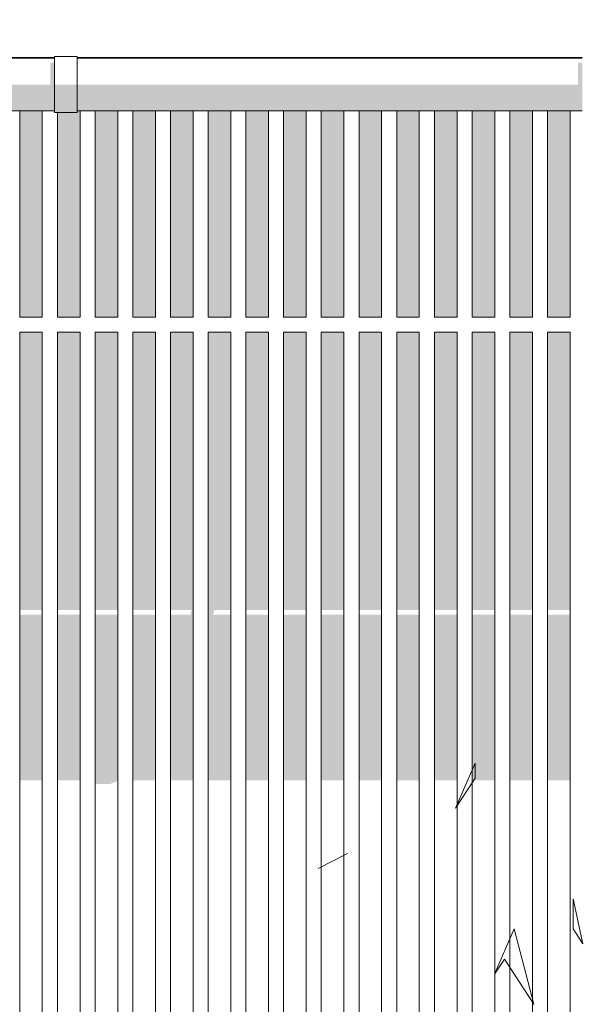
# Model space of a CAD drawing. Header units: metres. Extents: x -111 to -1, y -8 to 26.
# Tile 248 of 256: x -39.941 to -39.195, y 4.648 to 5.954. Entities that reach past the tile are written whole.
import ezdxf

# ---------------------------------------------------------------- set-up
doc = ezdxf.new("R2010")
doc.units = ezdxf.units.M
doc.header["$MEASUREMENT"] = 0
for name, color, linetype in [('30 Dachaufbau', 7, 'Continuous'), ('30 Dachentwässerung', 7, 'Continuous'), ('50 Sanitäreinrichtung', 7, 'Continuous'), ('60 Pflanzen außen', 7, 'Continuous'), ('94 Genehmigungsplanung Bemaßung', 7, 'Continuous')]:
    doc.layers.add(name, color=color, linetype=linetype)
doc.styles.add('ERSTELLTER_STIL_2', font='arial.ttf')
doc.dimstyles.new('ERSTELLTER_STIL__1', dxfattribs={"dimtxt": 0.25, "dimasz": 0.19, "dimexe": 0.18, "dimexo": 0.1, "dimgap": 0, "dimtad": 1, "dimtih": 1, "dimtoh": 1, "dimzin": 0, "dimdsep": 46, "dimtxsty": 'ERSTELLTER_STIL_2', "dimblk": 'ARROWHEAD_6', "dimblk1": 'ARROWHEAD_6', "dimblk2": 'ARROWHEAD_6', "dimcen": 0.09, "dimclrd": 7, "dimclre": 7, "dimclrt": 7, "dimazin": 0, "dimtfac": 1, "dimtdec": 4, "dimtmove": 0, "dimatfit": 3, "dimfxl": 1, "dimtolj": 1, "dimtzin": 0, "dimarcsym": 0})

# ---------------------------------------------------------------- blocks, each defined once
blk = doc.blocks.new('Laubbäume 27[15]_1', base_point=(-38.4874, 0.0046))
at = {"layer": '60 Pflanzen außen', "color": 8, "linetype": 'Continuous', "lineweight": 18}
for p, q in [((-39.3633, 4.9084), (-39.3372, 4.9684)), ((-39.3372, 4.9684), (-39.3372, 4.9484)), ((-39.3372, 4.9484), (-39.3633, 4.9084)), ((-39.5063, 4.8484), (-39.5453, 4.8284)), ((-39.5453, 4.8284), (-39.5063, 4.8484)), ((-39.1943, 4.7284), (-39.2073, 4.7884)), ((-39.2073, 4.7884), (-39.2073, 4.7484)), ((-39.2853, 4.7484), (-39.3113, 4.6884)), ((-39.2593, 4.6484), (-39.2853, 4.7484)), ((-39.2073, 4.7484), (-39.1943, 4.7284)), ((-39.3113, 4.6884), (-39.2983, 4.7084)), ((-39.2983, 4.7084), (-39.2593, 4.6484))]:
    blk.add_line(p, q, dxfattribs=at)
blk = doc.blocks.new('*D128', base_point=(-27236.1321, 0))
at = {"layer": '94 Genehmigungsplanung Bemaßung', "color": 7, "linetype": 'Continuous', "lineweight": 13}
for p, q in [((-58.1625, 9.3843), (-58.1625, 9.7593)), ((-17.3411, 9.3843), (-17.3411, 9.7593)), ((-58.0625, 9.6718), (-58.2625, 9.4718)), ((-17.2411, 9.6718), (-17.4411, 9.4718)), ((-58.3125, 9.5718), (-58.1625, 9.5718)), ((-58.1625, 9.5718), (-17.3411, 9.5718))]:
    blk.add_line(p, q, dxfattribs=at)
at = {"layer": '94 Genehmigungsplanung Bemaßung', "color": 7, "lineweight": 13, "insert": (-38.1808, 9.6218), "char_height": 0.25, "attachment_point": 7, "style": 'ERSTELLTER_STIL_2'}
blk.add_mtext('\\A1;{\\pql;\\fArial|b0|i0|c0|p0;\\W1.000000;40,82}', dxfattribs=at)
blk = doc.blocks.new('ARROWHEAD_6')
at = {"color": 0, "linetype": 'Continuous', "lineweight": 0}
for p, q in [((-0.5, -0.5), (0.5, 0.5)), ((0, 0), (-1, 0))]:
    blk.add_line(p, q, dxfattribs=at)

msp = doc.modelspace()

# ---------------------------------------------------------------- hatches: boundary and pattern name
at = {"layer": '30 Dachentwässerung', "linetype": 'Continuous', "lineweight": 0, "true_color": 0x000000}
for points in [[(-39.895, 5.8975), (-39.9005, 5.8975), (-39.9005, 5.8684), (-39.895, 5.8684)], [(-39.195, 5.8975), (-39.2005, 5.8975), (-39.2005, 5.8684), (-39.195, 5.8684)], [(-40.565, 5.8428), (-39.895, 5.8428), (-39.895, 5.8684), (-40.565, 5.8684)], [(-39.865, 5.8413), (-39.865, 5.8684), (-39.895, 5.8684), (-39.895, 5.8413)], [(-39.865, 5.8428), (-39.195, 5.8428), (-39.195, 5.8684), (-39.865, 5.8684)], [(-40.565, 5.8334), (-39.895, 5.8334), (-39.895, 5.8428), (-40.565, 5.8428)], [(-39.865, 5.8314), (-39.865, 5.8413), (-39.895, 5.8413), (-39.895, 5.8314)], [(-39.865, 5.8428), (-39.865, 5.8334), (-39.195, 5.8334), (-39.195, 5.8428)]]:
    msp.add_hatch(color=18, dxfattribs=at).paths.add_polyline_path(points)
at = {"layer": '50 Sanitäreinrichtung', "linetype": 'Continuous', "lineweight": 0, "true_color": 0x000000}
for points in [[(-39.9411, 5.9044), (-39.9411, 5.9034), (-39.9111, 5.9034), (-39.9111, 5.9044)], [(-39.895, 5.9044), (-39.9111, 5.9044), (-39.9111, 5.9034), (-39.895, 5.9034)], [(-39.8611, 5.9044), (-39.865, 5.9044), (-39.865, 5.9034), (-39.8611, 5.9034)], [(-39.8611, 5.9044), (-39.8611, 5.9034), (-39.8411, 5.9034), (-39.8411, 5.9044)], [(-39.8411, 5.9044), (-39.8411, 5.9034), (-39.8111, 5.9034), (-39.8111, 5.9044)], [(-39.7911, 5.9044), (-39.8111, 5.9044), (-39.8111, 5.9034), (-39.7911, 5.9034)], [(-39.7911, 5.9044), (-39.7911, 5.9034), (-39.7611, 5.9034), (-39.7611, 5.9044)], [(-39.7411, 5.9044), (-39.7611, 5.9044), (-39.7611, 5.9034), (-39.7411, 5.9034)], [(-39.7411, 5.9044), (-39.7411, 5.9034), (-39.7111, 5.9034), (-39.7111, 5.9044)], [(-39.7111, 5.9044), (-39.7111, 5.9034), (-39.6911, 5.9034), (-39.6911, 5.9044)], [(-39.6911, 5.9044), (-39.6911, 5.9034), (-39.6611, 5.9034), (-39.6611, 5.9044)], [(-39.6611, 5.9034), (-39.6411, 5.9034), (-39.6411, 5.9044), (-39.6611, 5.9044)], [(-39.6411, 5.9044), (-39.6411, 5.9034), (-39.6111, 5.9034), (-39.6111, 5.9044)], [(-39.6111, 5.9044), (-39.6111, 5.9034), (-39.5911, 5.9034), (-39.5911, 5.9044)], [(-39.5911, 5.9034), (-39.5611, 5.9034), (-39.5611, 5.9044), (-39.5911, 5.9044)], [(-39.5411, 5.9044), (-39.5611, 5.9044), (-39.5611, 5.9034), (-39.5411, 5.9034)], [(-39.5411, 5.9044), (-39.5411, 5.9034), (-39.5111, 5.9034), (-39.5111, 5.9044)], [(-39.5111, 5.9044), (-39.5111, 5.9034), (-39.4911, 5.9034), (-39.4911, 5.9044)], [(-39.4911, 5.9044), (-39.4911, 5.9034), (-39.4611, 5.9034), (-39.4611, 5.9044)], [(-39.4611, 5.9034), (-39.4411, 5.9034), (-39.4411, 5.9044), (-39.4611, 5.9044)], [(-39.4411, 5.9044), (-39.4411, 5.9034), (-39.4111, 5.9034), (-39.4111, 5.9044)], [(-39.4111, 5.9044), (-39.4111, 5.9034), (-39.3911, 5.9034), (-39.3911, 5.9044)], [(-39.3911, 5.9044), (-39.3911, 5.9034), (-39.3611, 5.9034), (-39.3611, 5.9044)], [(-39.3611, 5.9044), (-39.3611, 5.9034), (-39.3411, 5.9034), (-39.3411, 5.9044)], [(-39.3411, 5.9044), (-39.3411, 5.9034), (-39.3111, 5.9034), (-39.3111, 5.9044)], [(-39.2911, 5.9044), (-39.3111, 5.9044), (-39.3111, 5.9034), (-39.2911, 5.9034)], [(-39.2911, 5.9044), (-39.2911, 5.9034), (-39.2611, 5.9034), (-39.2611, 5.9044)], [(-39.2611, 5.9044), (-39.2611, 5.9034), (-39.2411, 5.9034), (-39.2411, 5.9044)], [(-39.2411, 5.9044), (-39.2411, 5.9034), (-39.2111, 5.9034), (-39.2111, 5.9044)], [(-39.195, 5.9044), (-39.2111, 5.9044), (-39.2111, 5.9034), (-39.195, 5.9034)], [(-39.9411, 5.56), (-39.9111, 5.56), (-39.9111, 5.8334), (-39.9411, 5.8334)], [(-39.865, 5.8314), (-39.8911, 5.8314), (-39.8911, 5.56), (-39.8611, 5.56), (-39.8611, 5.8334), (-39.865, 5.8334)], [(-39.8411, 5.56), (-39.8111, 5.56), (-39.8111, 5.8334), (-39.8411, 5.8334)], [(-39.7911, 5.56), (-39.7611, 5.56), (-39.7611, 5.8334), (-39.7911, 5.8334)], [(-39.7411, 5.56), (-39.7111, 5.56), (-39.7111, 5.8334), (-39.7411, 5.8334)], [(-39.6911, 5.56), (-39.6611, 5.56), (-39.6611, 5.8334), (-39.6911, 5.8334)], [(-39.6411, 5.56), (-39.6111, 5.56), (-39.6111, 5.8334), (-39.6411, 5.8334)], [(-39.5911, 5.56), (-39.5611, 5.56), (-39.5611, 5.8334), (-39.5911, 5.8334)], [(-39.5411, 5.56), (-39.5111, 5.56), (-39.5111, 5.8334), (-39.5411, 5.8334)], [(-39.4911, 5.56), (-39.4611, 5.56), (-39.4611, 5.8334), (-39.4911, 5.8334)], [(-39.4411, 5.56), (-39.4111, 5.56), (-39.4111, 5.8334), (-39.4411, 5.8334)], [(-39.3911, 5.56), (-39.3611, 5.56), (-39.3611, 5.8334), (-39.3911, 5.8334)], [(-39.3411, 5.56), (-39.3111, 5.56), (-39.3111, 5.8334), (-39.3411, 5.8334)], [(-39.2911, 5.56), (-39.2611, 5.56), (-39.2611, 5.8334), (-39.2911, 5.8334)], [(-39.2411, 5.56), (-39.2111, 5.56), (-39.2111, 5.8334), (-39.2411, 5.8334)], [(-39.9111, 5.54), (-39.9411, 5.54), (-39.9411, 5.1716), (-39.9111, 5.1716)], [(-39.8611, 5.54), (-39.8911, 5.54), (-39.8911, 5.1716), (-39.8611, 5.1716)], [(-39.8111, 5.54), (-39.8411, 5.54), (-39.8411, 5.1716), (-39.8111, 5.1716)], [(-39.7611, 5.54), (-39.7911, 5.54), (-39.7911, 5.1716), (-39.7611, 5.1716)], [(-39.7111, 5.54), (-39.7411, 5.54), (-39.7411, 5.1716), (-39.7131, 5.1716), (-39.7144, 5.1653), (-39.7411, 5.1653), (-39.7411, 4.9455), (-39.7111, 4.9455)], [(-39.6611, 5.54), (-39.6911, 5.54), (-39.6911, 4.9455), (-39.6611, 4.9455), (-39.6611, 5.1653), (-39.6844, 5.1653), (-39.6831, 5.1716), (-39.6611, 5.1716)], [(-39.6111, 5.54), (-39.6411, 5.54), (-39.6411, 5.1716), (-39.6111, 5.1716)], [(-39.5611, 5.54), (-39.5911, 5.54), (-39.5911, 5.1716), (-39.5611, 5.1716)], [(-39.5111, 5.54), (-39.5411, 5.54), (-39.5411, 5.1716), (-39.5111, 5.1716)], [(-39.4611, 5.54), (-39.4911, 5.54), (-39.4911, 5.1716), (-39.4611, 5.1716)], [(-39.4111, 5.54), (-39.4411, 5.54), (-39.4411, 5.1716), (-39.4111, 5.1716)], [(-39.3611, 5.54), (-39.3911, 5.54), (-39.3911, 5.1716), (-39.3611, 5.1716)], [(-39.3111, 5.54), (-39.3411, 5.54), (-39.3411, 5.1716), (-39.3111, 5.1716)], [(-39.2911, 5.1716), (-39.2611, 5.1716), (-39.2611, 5.54), (-39.2911, 5.54)], [(-39.2411, 5.1716), (-39.2111, 5.1716), (-39.2111, 5.54), (-39.2411, 5.54)], [(-39.9411, 4.9455), (-39.9111, 4.9455), (-39.9111, 5.1653), (-39.9411, 5.1653)], [(-39.8911, 4.9455), (-39.8611, 4.9455), (-39.8611, 5.1653), (-39.8911, 5.1653)], [(-39.8411, 4.9406), (-39.821, 4.9406), (-39.8111, 4.9447), (-39.8111, 5.1653), (-39.8411, 5.1653)], [(-39.7611, 5.1653), (-39.7911, 5.1653), (-39.7911, 4.9455), (-39.7611, 4.9455)], [(-39.6411, 4.9455), (-39.6111, 4.9455), (-39.6111, 5.1653), (-39.6411, 5.1653)], [(-39.5911, 4.9455), (-39.5611, 4.9455), (-39.5611, 5.1653), (-39.5911, 5.1653)], [(-39.5411, 4.9455), (-39.5111, 4.9455), (-39.5111, 5.1653), (-39.5411, 5.1653)], [(-39.4911, 4.9455), (-39.4611, 4.9455), (-39.4611, 5.1653), (-39.4911, 5.1653)], [(-39.4411, 4.9455), (-39.4111, 4.9455), (-39.4111, 5.1653), (-39.4411, 5.1653)], [(-39.3911, 4.9455), (-39.3611, 4.9455), (-39.3611, 5.1653), (-39.3911, 5.1653)], [(-39.3411, 4.9455), (-39.3111, 4.9455), (-39.3111, 5.1653), (-39.3411, 5.1653)], [(-39.2611, 5.1653), (-39.2911, 5.1653), (-39.2911, 4.9455), (-39.2611, 4.9455)], [(-39.2111, 5.1653), (-39.2411, 5.1653), (-39.2411, 4.9455), (-39.2111, 4.9455)]]:
    msp.add_hatch(color=18, dxfattribs=at).paths.add_polyline_path(points)

# ---------------------------------------------------------------- linework, layer by layer
at = {"layer": '30 Dachaufbau', "color": 7, "linetype": 'Continuous', "lineweight": 13}
for p, q in [((-39.895, 5.9044), (-40.565, 5.9044)), ((-39.195, 5.9044), (-39.865, 5.9044))]:
    msp.add_line(p, q, dxfattribs=at)
at = {"layer": '30 Dachentwässerung', "color": 7, "linetype": 'Continuous', "lineweight": 13}
for p, q in [((-40.565, 5.9034), (-39.895, 5.9034)), ((-39.895, 5.8684), (-39.895, 5.9054)), ((-39.865, 5.9054), (-39.895, 5.9054)), ((-39.865, 5.8684), (-39.865, 5.9054)), ((-39.865, 5.9034), (-39.195, 5.9034)), ((-39.895, 5.8413), (-39.895, 5.8684)), ((-39.865, 5.8413), (-39.865, 5.8684)), ((-39.895, 5.8314), (-39.895, 5.8413)), ((-39.865, 5.8314), (-39.865, 5.8413)), ((-40.565, 5.8334), (-39.895, 5.8334)), ((-39.865, 5.8314), (-39.895, 5.8314)), ((-39.865, 5.8334), (-39.195, 5.8334))]:
    msp.add_line(p, q, dxfattribs=at)
at = {"layer": '50 Sanitäreinrichtung', "color": 251, "linetype": 'Continuous', "lineweight": 18, "true_color": 0x5f5f5f}
for p, q in [((-39.9411, 5.9034), (-39.9411, 5.9044)), ((-39.9111, 5.9034), (-39.9111, 5.9044)), ((-39.8611, 5.9034), (-39.8611, 5.9044)), ((-39.8411, 5.9034), (-39.8411, 5.9044)), ((-39.8111, 5.9034), (-39.8111, 5.9044)), ((-39.7911, 5.9034), (-39.7911, 5.9044)), ((-39.7611, 5.9034), (-39.7611, 5.9044)), ((-39.7411, 5.9034), (-39.7411, 5.9044)), ((-39.7111, 5.9034), (-39.7111, 5.9044)), ((-39.6911, 5.9034), (-39.6911, 5.9044)), ((-39.6611, 5.9034), (-39.6611, 5.9044)), ((-39.6411, 5.9034), (-39.6411, 5.9044)), ((-39.6111, 5.9034), (-39.6111, 5.9044)), ((-39.5911, 5.9034), (-39.5911, 5.9044)), ((-39.5611, 5.9034), (-39.5611, 5.9044)), ((-39.5411, 5.9034), (-39.5411, 5.9044)), ((-39.5111, 5.9034), (-39.5111, 5.9044)), ((-39.4911, 5.9034), (-39.4911, 5.9044)), ((-39.4611, 5.9034), (-39.4611, 5.9044)), ((-39.4411, 5.9034), (-39.4411, 5.9044)), ((-39.4111, 5.9034), (-39.4111, 5.9044)), ((-39.3911, 5.9034), (-39.3911, 5.9044)), ((-39.3611, 5.9034), (-39.3611, 5.9044)), ((-39.3411, 5.9034), (-39.3411, 5.9044)), ((-39.3111, 5.9034), (-39.3111, 5.9044)), ((-39.2911, 5.9034), (-39.2911, 5.9044)), ((-39.2611, 5.9034), (-39.2611, 5.9044)), ((-39.2411, 5.9034), (-39.2411, 5.9044)), ((-39.2111, 5.9034), (-39.2111, 5.9044)), ((-39.9411, 5.56), (-39.9411, 5.8334)), ((-39.9111, 5.56), (-39.9111, 5.8334)), ((-39.8911, 5.56), (-39.8911, 5.8314)), ((-39.8611, 5.56), (-39.8611, 5.8334)), ((-39.8411, 5.56), (-39.8411, 5.8334)), ((-39.8111, 5.56), (-39.8111, 5.8334)), ((-39.7911, 5.56), (-39.7911, 5.8334)), ((-39.7611, 5.56), (-39.7611, 5.8334)), ((-39.7411, 5.56), (-39.7411, 5.8334)), ((-39.7111, 5.56), (-39.7111, 5.8334)), ((-39.6911, 5.56), (-39.6911, 5.8334)), ((-39.6611, 5.56), (-39.6611, 5.8334)), ((-39.6411, 5.56), (-39.6411, 5.8334)), ((-39.6111, 5.56), (-39.6111, 5.8334)), ((-39.5911, 5.56), (-39.5911, 5.8334)), ((-39.5611, 5.56), (-39.5611, 5.8334)), ((-39.5411, 5.56), (-39.5411, 5.8334)), ((-39.5111, 5.56), (-39.5111, 5.8334)), ((-39.4911, 5.56), (-39.4911, 5.8334)), ((-39.4611, 5.56), (-39.4611, 5.8334)), ((-39.4411, 5.56), (-39.4411, 5.8334)), ((-39.4111, 5.56), (-39.4111, 5.8334)), ((-39.3911, 5.56), (-39.3911, 5.8334)), ((-39.3611, 5.56), (-39.3611, 5.8334)), ((-39.3411, 5.56), (-39.3411, 5.8334)), ((-39.3111, 5.56), (-39.3111, 5.8334)), ((-39.2911, 5.56), (-39.2911, 5.8334)), ((-39.2611, 5.56), (-39.2611, 5.8334)), ((-39.2411, 5.56), (-39.2411, 5.8334)), ((-39.2111, 5.56), (-39.2111, 5.8334)), ((-39.9411, 5.56), (-39.9111, 5.56)), ((-39.8911, 5.56), (-39.8611, 5.56)), ((-39.8411, 5.56), (-39.8111, 5.56)), ((-39.7911, 5.56), (-39.7611, 5.56)), ((-39.7411, 5.56), (-39.7111, 5.56)), ((-39.6911, 5.56), (-39.6611, 5.56)), ((-39.6411, 5.56), (-39.6111, 5.56)), ((-39.5911, 5.56), (-39.5611, 5.56)), ((-39.5411, 5.56), (-39.5111, 5.56)), ((-39.4911, 5.56), (-39.4611, 5.56)), ((-39.4411, 5.56), (-39.4111, 5.56)), ((-39.3911, 5.56), (-39.3611, 5.56)), ((-39.3411, 5.56), (-39.3111, 5.56)), ((-39.2911, 5.56), (-39.2611, 5.56)), ((-39.2411, 5.56), (-39.2111, 5.56)), ((-39.9411, 3.36), (-39.9411, 5.54)), ((-39.9411, 5.54), (-39.9111, 5.54)), ((-39.9111, 3.36), (-39.9111, 5.54)), ((-39.8911, 3.36), (-39.8911, 5.54)), ((-39.8911, 5.54), (-39.8611, 5.54)), ((-39.8611, 3.36), (-39.8611, 5.54)), ((-39.8411, 3.36), (-39.8411, 5.54)), ((-39.8411, 5.54), (-39.8111, 5.54)), ((-39.8111, 3.36), (-39.8111, 5.54)), ((-39.7911, 3.36), (-39.7911, 5.54)), ((-39.7911, 5.54), (-39.7611, 5.54)), ((-39.7611, 3.36), (-39.7611, 5.54)), ((-39.7411, 3.36), (-39.7411, 5.54)), ((-39.7411, 5.54), (-39.7111, 5.54)), ((-39.7111, 3.36), (-39.7111, 5.54)), ((-39.6911, 3.36), (-39.6911, 5.54)), ((-39.6911, 5.54), (-39.6611, 5.54)), ((-39.6611, 3.36), (-39.6611, 5.54)), ((-39.6411, 3.36), (-39.6411, 5.54)), ((-39.6411, 5.54), (-39.6111, 5.54)), ((-39.6111, 3.36), (-39.6111, 5.54)), ((-39.5911, 3.36), (-39.5911, 5.54)), ((-39.5911, 5.54), (-39.5611, 5.54)), ((-39.5611, 3.36), (-39.5611, 5.54)), ((-39.5411, 3.36), (-39.5411, 5.54)), ((-39.5411, 5.54), (-39.5111, 5.54)), ((-39.5111, 3.36), (-39.5111, 5.54)), ((-39.4911, 3.36), (-39.4911, 5.54)), ((-39.4911, 5.54), (-39.4611, 5.54)), ((-39.4611, 3.36), (-39.4611, 5.54)), ((-39.4411, 3.36), (-39.4411, 5.54)), ((-39.4411, 5.54), (-39.4111, 5.54)), ((-39.4111, 3.36), (-39.4111, 5.54)), ((-39.3911, 3.36), (-39.3911, 5.54)), ((-39.3911, 5.54), (-39.3611, 5.54)), ((-39.3611, 3.36), (-39.3611, 5.54)), ((-39.3411, 3.36), (-39.3411, 5.54)), ((-39.3411, 5.54), (-39.3111, 5.54)), ((-39.3111, 3.36), (-39.3111, 5.54)), ((-39.2911, 3.36), (-39.2911, 5.54)), ((-39.2911, 5.54), (-39.2611, 5.54)), ((-39.2611, 3.36), (-39.2611, 5.54)), ((-39.2411, 3.36), (-39.2411, 5.54)), ((-39.2411, 5.54), (-39.2111, 5.54)), ((-39.2111, 3.36), (-39.2111, 5.54))]:
    msp.add_line(p, q, dxfattribs=at)

# ---------------------------------------------------------------- block references
at = {"layer": '60 Pflanzen außen', "color": 8, "linetype": 'Continuous', "lineweight": 18}
msp.add_blockref('Laubbäume 27[15]_1', (-38.4874, 0.0046), dxfattribs=at)

# ---------------------------------------------------------------- dimensions: what is measured, and where the dimension line sits
at = {"layer": '94 Genehmigungsplanung Bemaßung', "color": 7, "linetype": 'Continuous', "lineweight": 13}
dim = msp.add_linear_dim(base=(-17.3411, 9.5718), p1=(-58.1625, 3.35), p2=(-17.3411, -0.4), dimstyle='ERSTELLTER_STIL__1', dxfattribs=at)
dim.commit()
dim.dimension.update_dxf_attribs({"geometry": '*D128', "text_midpoint": (-37.762, 9.7468), "dimtype": 160})

doc.saveas('drawing.dxf')
